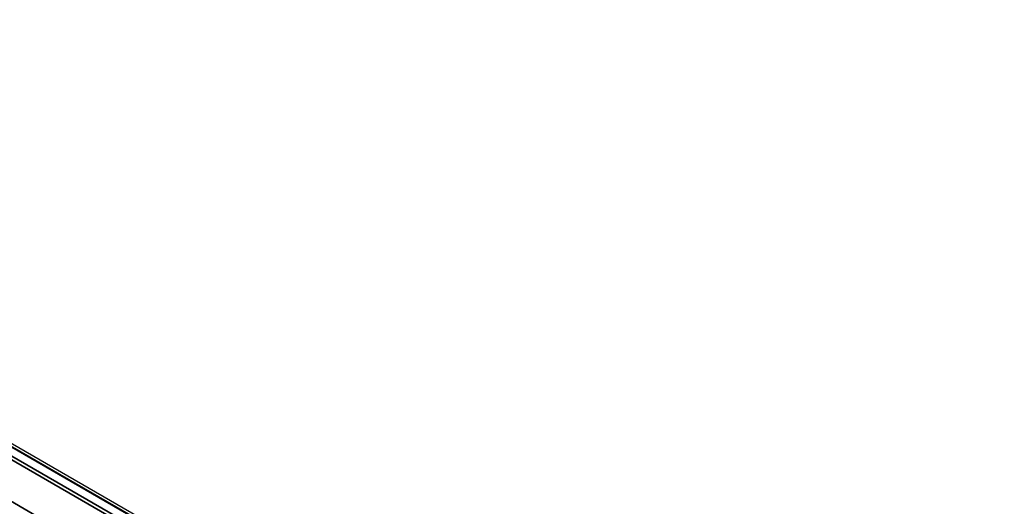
# Model space of a CAD drawing. Header units: millimetres. Extents: x -6858 to 6858, y -375 to 4365.
# Tile 21 of 97: x 2291 to 2401, y 1237 to 1292. Entities that reach past the tile are written whole.
import ezdxf

# ---------------------------------------------------------------- set-up
doc = ezdxf.new("R2010")
doc.units = ezdxf.units.MM
doc.header["$LTSCALE"] = 15
doc.layers.add('_Sichtbarkanten', color=7, linetype='Continuous', lineweight=25)
doc.layers.add('Sichtbar schmal (ISO)', color=7, linetype='Continuous', lineweight=35)

msp = doc.modelspace()

# ---------------------------------------------------------------- linework, layer by layer
at = {"layer": '_Sichtbarkanten'}
for p, q in [((2207.64, 1291.57), (2594.64, 1068.13)), ((2208.08, 1291.64), (2594.65, 1068.45))]:
    msp.add_line(p, q, dxfattribs=at)
at = {"layer": 'Sichtbar schmal (ISO)'}
for p, q in [((2594.52, 1068.12), (2207.51, 1291.56)), ((2593.45, 1067.31), (2206.45, 1290.74)), ((2206.63, 1291.04), (2593.62, 1067.61)), ((2206.45, 1286.6), (2368.94, 1191.79))]:
    msp.add_line(p, q, dxfattribs=at)

doc.saveas('drawing.dxf')
